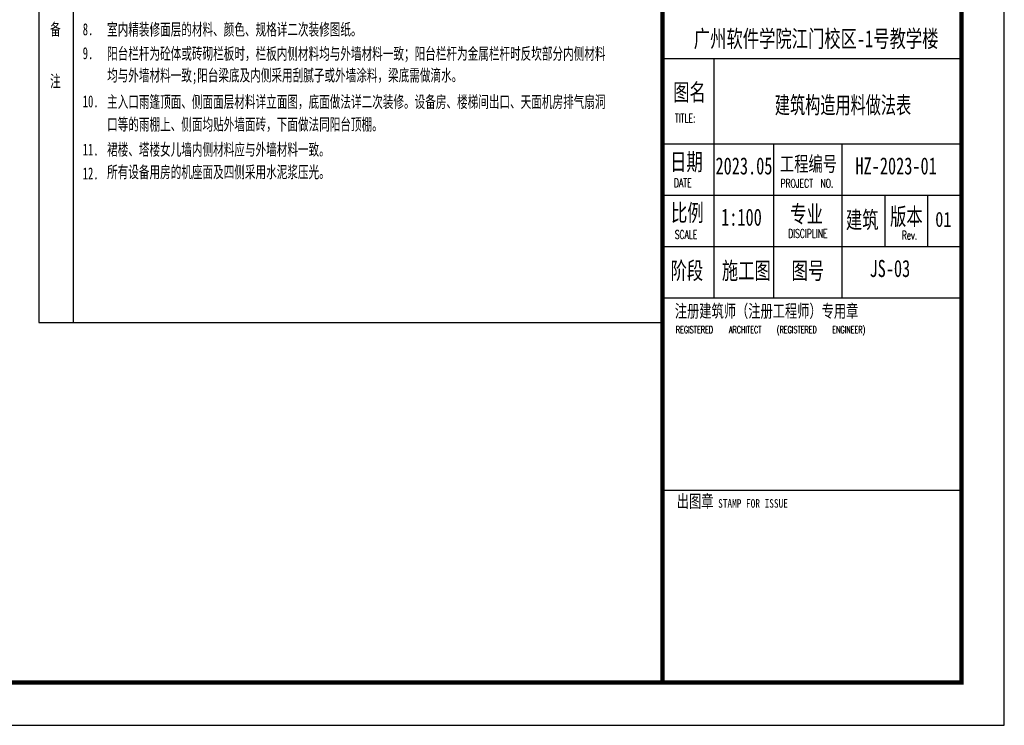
# Model space of a CAD drawing. Extents: x 1779708 to 7299578, y -1121471 to 88434.
# Tile 40 of 100: x 4037875 to 4060923, y -1084792 to -1068286. Entities that reach past the tile are written whole.
import ezdxf

# ---------------------------------------------------------------- set-up
doc = ezdxf.new("R2010")
doc.units = 0
doc.header["$LTSCALE"] = 1000
doc.header["$MEASUREMENT"] = 0
for name, color, linetype in [('PUB_TITLE', 4, 'CONTINUOUS'), ('TXT1-基础通用', 7, 'CONTINUOUS'), ('可见线', 6, 'CONTINUOUS'), ('通-图框－文字', 4, 'CONTINUOUS')]:
    doc.layers.add(name, color=color, linetype=linetype)
doc.styles.add('-宋体', font='simhei.ttf', dxfattribs={"width": 0.7})
doc.styles.add('dim_font', font='SIMPLEX.shx', dxfattribs={"width": 0.8})
doc.styles.add('仿宋', font='txt', dxfattribs={"width": 0.7})
doc.styles.add('宋体-窄', font='txt', dxfattribs={"width": 0.7})

# ---------------------------------------------------------------- blocks, each defined once
blk = doc.blocks.new('A$C3D8761CE')
at = {"layer": 'PUB_TITLE'}
for p, q in [((76100, 15600), (83100, 15600)), ((76100, 13600), (83100, 13600)), ((76100, 13600), (83100, 13600)), ((76100, 13600), (83100, 13600)), ((76100, 13600), (83100, 13600)), ((76100, 12400), (83100, 12400)), ((76100, 11200), (83100, 11200)), ((76100, 5500), (83100, 5500))]:
    blk.add_line(p, q, dxfattribs=at)
blk.add_lwpolyline([(0, 0), (84100, 0), (84100, 59400), (0, 59400)], close=True, dxfattribs=at)
at = {"layer": 'PUB_TITLE', "const_width": 100}
blk.add_lwpolyline([(2500, 1000), (83100, 1000), (83100, 58400), (2500, 58400)], close=True, dxfattribs=at)
blk.add_lwpolyline([(76100, 58400), (76100, 1000)], dxfattribs=at)
at = {"layer": 'PUB_TITLE'}
for points in [[(77300, 15600), (77300, 10000)], [(76100, 13600), (83100, 13600)], [(78700, 13600), (78700, 10000)], [(80300, 13600), (80300, 10000)], [(81300, 12400), (81300, 11200)], [(82300, 12400), (82300, 11200)], [(76100, 10000), (83100, 10000)]]:
    blk.add_lwpolyline(points, dxfattribs=at)
at = {"layer": '通-图框－文字'}
for s, height, style, width, p in [('广州软件学院江门校区-1号教学楼', 400, '仿宋', 0.7, (76831, 15861)), ('图名', 400, '仿宋', 0.7, (76348, 14609)), ('日期', 400, '仿宋', 0.7, (76276, 12980)), ('2023.05', 400, '仿宋', 0.7, (77339, 12886)), ('工程编号', 350, '仿宋', 0.7, (78847, 12958)), ('HZ-2023-01', 400, '仿宋', 0.7, (80615, 12886)), ('比例', 400, '仿宋', 0.7, (76298, 11790)), ('专业', 400, '仿宋', 0.7, (79089, 11759)), ('建筑', 400, '仿宋', 0.7, (80391, 11624)), ('版本', 400, '仿宋', 0.7, (81425, 11703)), ('01', 350, '-宋体', 0.8, (82483, 11660)), ('阶段', 400, '仿宋', 0.7, (76288, 10436)), ('施工图', 400, '仿宋', 0.7, (77488, 10436)), ('图号', 400, '仿宋', 0.7, (79121, 10436)), ('注册建筑师（注册工程师）专用章', 300, '仿宋', 0.7, (76388, 9541)), ('出图章', 300, '仿宋', 0.7, (76433, 5090)), ('STAMP FOR ISSUE', 200, '-宋体', 0.8, (77401, 5090))]:
    blk.add_text(s, height=height, dxfattribs=dict(at, style=style, width=width)).set_placement(p)
at = {"layer": '通-图框－文字', "color": 4, "style": 'dim_font', "width": 0.65}
for s, height, p in [('TITLE:', 200, (76392, 14101)), ('DATE', 200, (76368, 12589)), ('PROJECT  NO.', 200, (78862, 12577)), ('SCALE', 200, (76387, 11380)), ('DISCIPLINE', 200, (79042, 11404)), ('Rev.', 200, (81699, 11363)), ('REGISTERED', 160, (76411, 9173)), ('ARCHITECT', 160, (77653, 9173)), ('(REGISTERED', 160, (78774, 9173)), ('ENGINEER)', 160, (80072, 9173))]:
    blk.add_text(s, height=height, dxfattribs=at).set_placement(p)

msp = doc.modelspace()

# ---------------------------------------------------------------- linework, layer by layer
at = {"layer": 'TXT1-基础通用'}
msp.add_line((4039135.5, -1075369.1), (4039135.5, -1062449.9), dxfattribs=at)
msp.add_lwpolyline([(4052923.3, -1062449.9), (4038323.3, -1062449.9), (4038323.3, -1075369.1), (4052923.3, -1075369.1)], dxfattribs=at)

# ---------------------------------------------------------------- block references
at = {"layer": '可见线'}
msp.add_blockref('A$C3D8761CE', (3976823.3, -1084792.1), dxfattribs=at)

# ---------------------------------------------------------------- texts
at = {"layer": 'TXT1-基础通用', "style": '宋体-窄', "width": 0.65}
for s, p in [('备', (4038588.5, -1068651)), ('8.', (4039350.7, -1068649.5)), ('室内精装修面层的材料、颜色、规格详二次装修图纸。', (4039920.2, -1068654.1)), ('9.', (4039350.7, -1069209.5)), ('阳台栏杆为砼体或砖砌栏板时，栏板内侧材料均与外墙材料一致；阳台栏杆为金属栏杆时反坎部分内侧材料', (4039920.2, -1069218.9)), ('均与外墙材料一致;阳台梁底及内侧采用刮腻子或外墙涂料，梁底需做滴水。', (4039920.2, -1069725.9)), ('注', (4038585.6, -1069864.4)), ('10.', (4039350.7, -1070336.5)), ('主入口雨篷顶面、侧面面层材料详立面图，底面做法详二次装修。设备房、楼梯间出口、天面机房排气扇洞', (4039920.2, -1070345.9)), ('口等的雨棚上、侧面均贴外墙面砖，下面做法同阳台顶棚。', (4039920.2, -1070874.4)), ('11.', (4039350.7, -1071462.5)), ('裙楼、塔楼女儿墙内侧材料应与外墙材料一致。', (4039920.2, -1071463.4)), ('12.', (4039350.7, -1072022.5)), ('所有设备用房的机座面及四侧采用水泥浆压光。', (4039920.2, -1071988.4))]:
    msp.add_text(s, height=280, dxfattribs=at).set_placement(p)
at = {"layer": '通-图框－文字', "style": '仿宋'}
for s, width, p in [('建筑构造用料做法表', 0.65, (4055551.8, -1070482.2)), ('1:100', 0.7, (4054294.8, -1073105.9)), ('JS-03', 0.7, (4057768.2, -1074305.9))]:
    msp.add_text(s, height=400, dxfattribs=dict(at, width=width)).set_placement(p)

doc.saveas('drawing.dxf')
